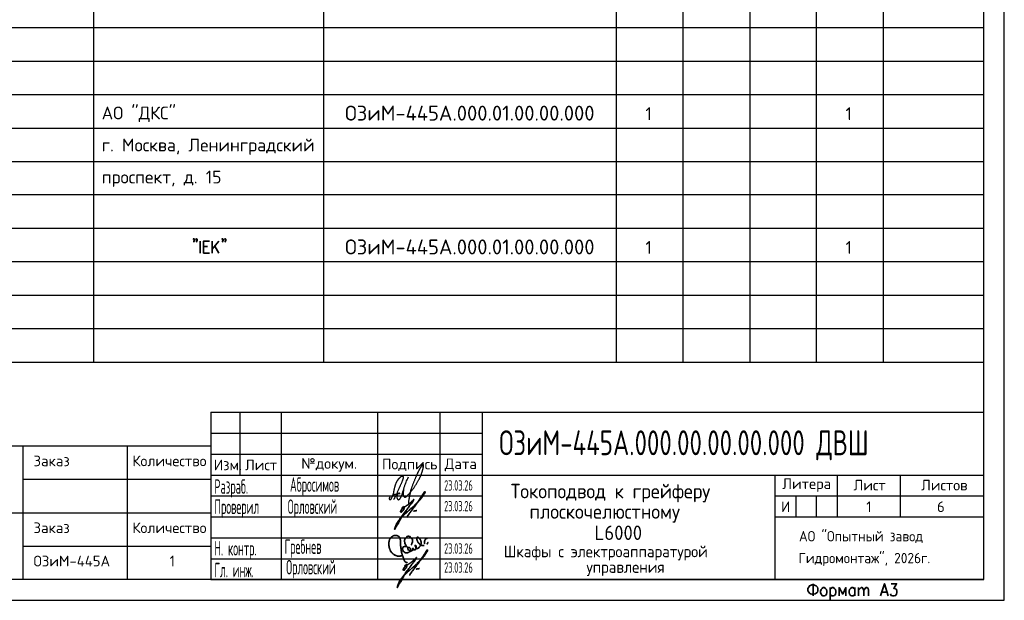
# Model space of a CAD drawing. Header units: millimetres. Extents: x -2 to 2563, y -1050 to -750.
# Tile 4 of 16: x 184 to 422, y -1050 to -910. Entities that reach past the tile are written whole.
import ezdxf

# ---------------------------------------------------------------- set-up
doc = ezdxf.new("R2010")
doc.units = ezdxf.units.MM
doc.layers.add('Cont', color=6, linetype='Continuous')
doc.layers.add('Основная', color=1, linetype='Continuous', lineweight=50)
doc.styles.add('Isocpeur', font='isocpeur.ttf')
doc.styles.add('simplex', font='simplex.shx', dxfattribs={"width": 0.9})
doc.styles.add('simplex.shx', font='simplex.shx', dxfattribs={"width": 0.9, "height": 2})

# ---------------------------------------------------------------- blocks, each defined once
blk = doc.blocks.new('абросимов')
at = {"color": 162, "lineweight": 25}
for points in [[(-760.73, -527.91), (-760.77, -528.14), (-760.79, -528.33), (-760.81, -528.47), (-760.83, -528.59), (-760.84, -528.67), (-760.84, -528.74), (-760.84, -528.79), (-760.84, -528.84), (-760.85, -528.89), (-760.84, -528.93), (-760.84, -528.98), (-760.84, -529.02), (-760.84, -529.06), (-760.84, -529.11), (-760.83, -529.15), (-760.83, -529.18), (-760.83, -529.22), (-760.82, -529.26), (-760.81, -529.29), (-760.81, -529.32), (-760.8, -529.36), (-760.79, -529.39), (-760.78, -529.42), (-760.77, -529.45), (-760.76, -529.48), (-760.75, -529.5), (-760.74, -529.53), (-760.72, -529.56), (-760.71, -529.58), (-760.69, -529.61), (-760.68, -529.63), (-760.66, -529.65), (-760.65, -529.67), (-760.63, -529.69), (-760.61, -529.7), (-760.6, -529.72), (-760.58, -529.73), (-760.56, -529.74), (-760.55, -529.75), (-760.53, -529.75), (-760.51, -529.76), (-760.49, -529.77), (-760.47, -529.77), (-760.45, -529.77), (-760.43, -529.77), (-760.41, -529.77), (-760.39, -529.77), (-760.37, -529.77), (-760.34, -529.76), (-760.31, -529.76), (-760.29, -529.75), (-760.26, -529.74), (-760.23, -529.73), (-760.2, -529.72), (-760.17, -529.71), (-760.15, -529.7), (-760.12, -529.68), (-760.09, -529.66), (-760.06, -529.64), (-760.03, -529.61), (-759.99, -529.57), (-759.93, -529.52), (-759.87, -529.45), (-759.79, -529.37), (-759.7, -529.28), (-759.6, -529.16), (-759.48, -529.04), (-759.36, -528.91), (-759.24, -528.77), (-759.11, -528.63), (-758.99, -528.49), (-758.87, -528.36), (-758.76, -528.22), (-758.66, -528.1), (-758.57, -527.97), (-758.47, -527.85), (-758.38, -527.72), (-758.29, -527.59), (-758.2, -527.46), (-758.11, -527.32), (-758.02, -527.17), (-757.92, -527.02), (-757.82, -526.86), (-757.72, -526.7), (-757.62, -526.54), (-757.52, -526.39), (-757.43, -526.23), (-757.34, -526.08), (-757.26, -525.94), (-757.19, -525.81), (-757.12, -525.68), (-757.05, -525.56), (-756.99, -525.45), (-756.93, -525.34), (-756.88, -525.23), (-756.83, -525.12), (-756.78, -525.02), (-756.73, -524.92), (-756.69, -524.82), (-756.64, -524.72), (-756.6, -524.62), (-756.56, -524.53), (-756.52, -524.43), (-756.48, -524.33), (-756.44, -524.24), (-756.41, -524.14), (-756.37, -524.05), (-756.34, -523.95), (-756.31, -523.86), (-756.28, -523.76), (-756.24, -523.67), (-756.21, -523.57), (-756.19, -523.48), (-756.16, -523.38), (-756.13, -523.29), (-756.1, -523.2), (-756.08, -523.11), (-756.05, -523.02), (-756.03, -522.93), (-756.01, -522.85), (-756, -522.76), (-755.98, -522.68), (-755.97, -522.61), (-755.95, -522.53), (-755.94, -522.47), (-755.94, -522.4), (-755.93, -522.34), (-755.93, -522.28), (-755.92, -522.23), (-755.92, -522.19), (-755.92, -522.14), (-755.92, -522.11), (-755.93, -522.07), (-755.93, -522.04), (-755.93, -522.02), (-755.94, -522), (-755.94, -521.98), (-755.95, -521.96), (-755.95, -521.95), (-755.96, -521.94), (-755.96, -521.93), (-755.97, -521.93), (-755.98, -521.92), (-755.98, -521.92), (-755.99, -521.92), (-756, -521.91), (-756, -521.91), (-756.01, -521.91), (-756.02, -521.91), (-756.02, -521.9), (-756.03, -521.9), (-756.04, -521.9), (-756.05, -521.9), (-756.05, -521.9), (-756.06, -521.9), (-756.07, -521.9), (-756.08, -521.9), (-756.09, -521.9), (-756.1, -521.91), (-756.11, -521.91), (-756.11, -521.91), (-756.12, -521.91), (-756.13, -521.92), (-756.14, -521.92), (-756.15, -521.93), (-756.16, -521.93), (-756.17, -521.94), (-756.18, -521.94), (-756.19, -521.95), (-756.2, -521.96), (-756.21, -521.97), (-756.22, -521.98), (-756.23, -522), (-756.25, -522.02), (-756.26, -522.04), (-756.28, -522.07), (-756.3, -522.1), (-756.33, -522.13), (-756.35, -522.17), (-756.38, -522.21), (-756.41, -522.26), (-756.45, -522.31), (-756.48, -522.36), (-756.52, -522.42), (-756.55, -522.48), (-756.59, -522.54), (-756.63, -522.6), (-756.67, -522.67), (-756.71, -522.73), (-756.76, -522.81), (-756.8, -522.88), (-756.84, -522.96), (-756.89, -523.04), (-756.93, -523.12), (-756.98, -523.21), (-757.03, -523.3), (-757.08, -523.4), (-757.13, -523.5), (-757.18, -523.6), (-757.23, -523.71), (-757.29, -523.82), (-757.35, -523.94), (-757.4, -524.06), (-757.46, -524.19), (-757.52, -524.31), (-757.58, -524.44), (-757.63, -524.56), (-757.68, -524.68), (-757.73, -524.8), (-757.78, -524.91), (-757.83, -525.02), (-757.87, -525.14), (-757.92, -525.25), (-757.97, -525.37), (-758.02, -525.5), (-758.07, -525.63), (-758.13, -525.76), (-758.19, -525.9), (-758.25, -526.05), (-758.31, -526.2), (-758.37, -526.36), (-758.44, -526.51), (-758.5, -526.66), (-758.56, -526.82), (-758.62, -526.97), (-758.67, -527.12), (-758.73, -527.26), (-758.77, -527.39), (-758.82, -527.52), (-758.86, -527.64), (-758.9, -527.75), (-758.93, -527.84), (-758.95, -527.93), (-758.98, -528), (-758.99, -528.06), (-759.01, -528.12), (-759.03, -528.18), (-759.04, -528.23), (-759.05, -528.29), (-759.07, -528.36), (-759.09, -528.43), (-759.1, -528.51), (-759.12, -528.6), (-759.14, -528.69), (-759.16, -528.79), (-759.18, -528.88), (-759.2, -528.98), (-759.22, -529.07), (-759.24, -529.17), (-759.26, -529.26), (-759.28, -529.35), (-759.3, -529.44), (-759.31, -529.53), (-759.33, -529.62), (-759.35, -529.72), (-759.37, -529.81), (-759.39, -529.91), (-759.41, -530.02), (-759.43, -530.12), (-759.45, -530.23), (-759.47, -530.34), (-759.49, -530.45), (-759.51, -530.55), (-759.52, -530.66), (-759.54, -530.77), (-759.55, -530.88), (-759.56, -530.99), (-759.58, -531.11), (-759.58, -531.25), (-759.59, -531.41), (-759.59, -531.58), (-759.6, -531.78)], [(-763.99, -529.71), (-764.05, -529.78), (-764.1, -529.84), (-764.14, -529.9), (-764.17, -529.94), (-764.19, -529.97), (-764.2, -530), (-764.21, -530.02), (-764.22, -530.05), (-764.22, -530.07), (-764.22, -530.08), (-764.23, -530.1), (-764.23, -530.12), (-764.23, -530.13), (-764.22, -530.15), (-764.22, -530.16), (-764.22, -530.18), (-764.22, -530.19), (-764.21, -530.21), (-764.21, -530.22), (-764.2, -530.23), (-764.19, -530.25), (-764.18, -530.26), (-764.17, -530.27), (-764.16, -530.29), (-764.15, -530.3), (-764.14, -530.31), (-764.13, -530.32), (-764.11, -530.33), (-764.1, -530.34), (-764.08, -530.35), (-764.07, -530.36), (-764.05, -530.37), (-764.03, -530.37), (-764.02, -530.38), (-764, -530.38), (-763.98, -530.38), (-763.97, -530.38), (-763.95, -530.37), (-763.93, -530.37), (-763.91, -530.36), (-763.89, -530.35), (-763.87, -530.34), (-763.85, -530.32), (-763.83, -530.3), (-763.81, -530.29), (-763.79, -530.27), (-763.77, -530.25), (-763.75, -530.23), (-763.73, -530.21), (-763.71, -530.18), (-763.69, -530.16), (-763.67, -530.13), (-763.66, -530.1), (-763.64, -530.07), (-763.62, -530.04), (-763.6, -530), (-763.57, -529.96), (-763.55, -529.91), (-763.53, -529.86), (-763.5, -529.81), (-763.48, -529.75), (-763.45, -529.69), (-763.42, -529.62), (-763.4, -529.55), (-763.37, -529.48), (-763.34, -529.41), (-763.31, -529.33), (-763.28, -529.25), (-763.25, -529.17), (-763.23, -529.1), (-763.2, -529.02), (-763.18, -528.94), (-763.16, -528.86), (-763.14, -528.79), (-763.13, -528.71), (-763.11, -528.63), (-763.1, -528.55), (-763.09, -528.47), (-763.07, -528.37), (-763.05, -528.28), (-763.03, -528.17), (-763.01, -528.06), (-762.99, -527.94), (-762.96, -527.82), (-762.93, -527.7), (-762.9, -527.58), (-762.87, -527.45), (-762.84, -527.33), (-762.81, -527.21), (-762.78, -527.09), (-762.74, -526.97), (-762.71, -526.86), (-762.67, -526.75), (-762.63, -526.65), (-762.59, -526.54), (-762.56, -526.44), (-762.52, -526.35), (-762.47, -526.26), (-762.43, -526.17), (-762.39, -526.09), (-762.35, -526.02), (-762.31, -525.94), (-762.27, -525.87), (-762.23, -525.81), (-762.19, -525.75), (-762.15, -525.69), (-762.11, -525.63), (-762.07, -525.58), (-762.04, -525.53), (-762, -525.49), (-761.97, -525.44), (-761.93, -525.4), (-761.9, -525.36), (-761.86, -525.32), (-761.83, -525.28), (-761.8, -525.25), (-761.77, -525.21), (-761.73, -525.18), (-761.7, -525.15), (-761.67, -525.12), (-761.64, -525.08), (-761.61, -525.05), (-761.58, -525.02), (-761.55, -525), (-761.52, -524.97), (-761.5, -524.94), (-761.47, -524.92), (-761.45, -524.89), (-761.42, -524.87), (-761.4, -524.85), (-761.37, -524.83), (-761.35, -524.81), (-761.33, -524.8), (-761.31, -524.78), (-761.29, -524.76), (-761.26, -524.75), (-761.24, -524.74), (-761.22, -524.73), (-761.2, -524.72), (-761.18, -524.71), (-761.16, -524.7), (-761.14, -524.69), (-761.11, -524.69), (-761.1, -524.69), (-761.08, -524.68), (-761.06, -524.68), (-761.04, -524.68), (-761.03, -524.68), (-761.01, -524.69), (-761, -524.69), (-760.98, -524.69), (-760.97, -524.7), (-760.95, -524.7), (-760.94, -524.71), (-760.93, -524.72), (-760.92, -524.73), (-760.91, -524.73), (-760.9, -524.74), (-760.89, -524.75), (-760.88, -524.77), (-760.87, -524.78), (-760.87, -524.79), (-760.86, -524.81), (-760.86, -524.82), (-760.85, -524.84), (-760.85, -524.86), (-760.85, -524.88), (-760.84, -524.9), (-760.84, -524.92), (-760.84, -524.94), (-760.84, -524.97), (-760.84, -524.99), (-760.84, -525.02), (-760.84, -525.05), (-760.84, -525.08), (-760.84, -525.12), (-760.85, -525.15), (-760.85, -525.19), (-760.86, -525.24), (-760.87, -525.28), (-760.89, -525.34), (-760.9, -525.4), (-760.92, -525.47), (-760.95, -525.55), (-760.98, -525.64), (-761.01, -525.74), (-761.05, -525.85), (-761.1, -525.96), (-761.14, -526.08), (-761.19, -526.2), (-761.24, -526.33), (-761.3, -526.46), (-761.35, -526.58), (-761.41, -526.71), (-761.47, -526.84), (-761.53, -526.98), (-761.59, -527.11), (-761.66, -527.24), (-761.72, -527.38), (-761.79, -527.52), (-761.85, -527.66), (-761.92, -527.81), (-761.99, -527.95), (-762.05, -528.1), (-762.12, -528.25), (-762.19, -528.41), (-762.26, -528.56), (-762.33, -528.72), (-762.4, -528.88), (-762.48, -529.04), (-762.56, -529.21), (-762.65, -529.41), (-762.76, -529.62), (-762.89, -529.86), (-763.03, -530.12), (-763.21, -530.43)], [(-761.61, -529.05), (-761.63, -528.99), (-761.65, -528.95), (-761.66, -528.91), (-761.67, -528.88), (-761.69, -528.86), (-761.7, -528.85), (-761.71, -528.84), (-761.72, -528.83), (-761.73, -528.82), (-761.74, -528.82), (-761.75, -528.82), (-761.76, -528.81), (-761.77, -528.81), (-761.78, -528.81), (-761.79, -528.81), (-761.81, -528.81), (-761.82, -528.82), (-761.83, -528.82), (-761.84, -528.82), (-761.86, -528.83), (-761.87, -528.83), (-761.89, -528.84), (-761.91, -528.85), (-761.92, -528.86), (-761.94, -528.87), (-761.97, -528.88), (-761.99, -528.9), (-762.01, -528.91), (-762.03, -528.93), (-762.05, -528.95), (-762.07, -528.97), (-762.09, -528.99), (-762.11, -529.02), (-762.13, -529.04), (-762.15, -529.06), (-762.17, -529.08), (-762.19, -529.11), (-762.2, -529.13), (-762.22, -529.16), (-762.23, -529.18), (-762.25, -529.21), (-762.26, -529.23), (-762.27, -529.26), (-762.28, -529.28), (-762.29, -529.31), (-762.3, -529.34), (-762.32, -529.36), (-762.33, -529.39), (-762.34, -529.42), (-762.35, -529.45), (-762.35, -529.47), (-762.36, -529.5), (-762.37, -529.53), (-762.38, -529.56), (-762.39, -529.59), (-762.39, -529.61), (-762.39, -529.64), (-762.4, -529.67), (-762.4, -529.69), (-762.4, -529.72), (-762.4, -529.74), (-762.4, -529.77), (-762.39, -529.8), (-762.39, -529.82), (-762.38, -529.85), (-762.38, -529.87), (-762.37, -529.9), (-762.36, -529.93), (-762.35, -529.95), (-762.34, -529.98), (-762.33, -530.01), (-762.32, -530.03), (-762.31, -530.06), (-762.3, -530.08), (-762.29, -530.11), (-762.28, -530.13), (-762.27, -530.16), (-762.26, -530.18), (-762.25, -530.2), (-762.24, -530.22), (-762.23, -530.23), (-762.22, -530.25), (-762.21, -530.26), (-762.2, -530.28), (-762.19, -530.29), (-762.17, -530.3), (-762.16, -530.31), (-762.15, -530.33), (-762.14, -530.34), (-762.12, -530.35), (-762.11, -530.36), (-762.1, -530.37), (-762.08, -530.38), (-762.07, -530.38), (-762.06, -530.39), (-762.04, -530.4), (-762.03, -530.4), (-762.01, -530.4), (-761.99, -530.4), (-761.97, -530.4), (-761.96, -530.39), (-761.93, -530.39), (-761.91, -530.38), (-761.89, -530.37), (-761.86, -530.36), (-761.83, -530.35), (-761.8, -530.33), (-761.77, -530.32), (-761.75, -530.3), (-761.72, -530.28), (-761.69, -530.27), (-761.67, -530.25), (-761.65, -530.23), (-761.63, -530.22), (-761.61, -530.2), (-761.6, -530.17), (-761.58, -530.15), (-761.56, -530.11), (-761.54, -530.07), (-761.51, -530.02), (-761.48, -529.96), (-761.44, -529.88), (-761.4, -529.8), (-761.36, -529.71), (-761.31, -529.61), (-761.27, -529.51), (-761.22, -529.39), (-761.17, -529.27), (-761.12, -529.15), (-761.08, -529.01), (-761.03, -528.88), (-760.99, -528.74), (-760.94, -528.59), (-760.89, -528.44), (-760.85, -528.29), (-760.8, -528.14), (-760.76, -527.99), (-760.71, -527.83), (-760.66, -527.67), (-760.61, -527.51), (-760.56, -527.35), (-760.51, -527.19), (-760.46, -527.03), (-760.4, -526.87), (-760.34, -526.7), (-760.27, -526.53), (-760.19, -526.34), (-760.1, -526.13), (-760, -525.88), (-759.87, -525.59), (-759.72, -525.25), (-759.54, -524.84)], [(-763.28, -529.26), (-763.22, -529.23), (-763.17, -529.21), (-763.13, -529.19), (-763.09, -529.17), (-763.06, -529.15), (-763.03, -529.14), (-763, -529.13), (-762.98, -529.12), (-762.96, -529.11), (-762.94, -529.1), (-762.92, -529.09), (-762.9, -529.08), (-762.88, -529.08), (-762.87, -529.07), (-762.85, -529.06), (-762.83, -529.06), (-762.82, -529.05), (-762.8, -529.05), (-762.79, -529.05), (-762.77, -529.04), (-762.76, -529.04), (-762.74, -529.04), (-762.72, -529.04), (-762.71, -529.04), (-762.69, -529.04), (-762.67, -529.04), (-762.65, -529.04), (-762.63, -529.04), (-762.61, -529.05), (-762.58, -529.06), (-762.54, -529.08), (-762.5, -529.09)]]:
    blk.add_lwpolyline(points, dxfattribs=at)
blk = doc.blocks.new('гребнев')
at = {"color": 7, "lineweight": 35, "flags": 128}
for points in [[(980.67, 131.23), (980.59, 131.14), (980.5, 131.14), (980.42, 131.14), (980.33, 131.14), (980.33, 131.23), (980.25, 131.23), (980.16, 131.31), (980.08, 131.4), (980.08, 131.48), (979.99, 131.48), (979.99, 131.57), (979.91, 131.65), (979.91, 131.74), (979.91, 131.82), (979.82, 131.82), (979.82, 131.9), (979.82, 131.99), (979.74, 132.07), (979.74, 132.16), (979.74, 132.24), (979.66, 132.33), (979.66, 132.41), (979.66, 132.5), (979.57, 132.58), (979.57, 132.67), (979.49, 132.75), (979.49, 132.84), (979.49, 132.92), (979.4, 133.01), (979.4, 133.09), (979.4, 133.17), (979.32, 133.26), (979.32, 133.34), (979.32, 133.43), (979.23, 133.51), (979.23, 133.6), (979.23, 133.68), (979.23, 133.77), (979.23, 133.85), (979.15, 133.94), (979.15, 134.02), (979.15, 134.11), (979.15, 134.19), (979.15, 134.28), (979.15, 134.36), (979.15, 134.44), (979.15, 134.53), (979.06, 134.61), (979.06, 134.7), (979.06, 134.78), (979.06, 134.87), (979.06, 134.95), (979.06, 135.04), (979.06, 135.12), (978.98, 135.12), (978.98, 135.21), (978.98, 135.29), (978.98, 135.38), (978.98, 135.46), (978.98, 135.55), (978.98, 135.63), (978.98, 135.71), (978.98, 135.8), (978.98, 135.88), (978.98, 135.97), (978.98, 136.05), (978.98, 136.14), (978.98, 136.22), (978.98, 136.31), (978.98, 136.39), (978.98, 136.48), (978.98, 136.56), (978.98, 136.65), (978.89, 136.65), (978.89, 136.73), (978.89, 136.82), (978.89, 136.9), (978.89, 136.98), (978.81, 136.98), (978.81, 137.07), (978.81, 137.15), (978.72, 137.24), (978.72, 137.32), (978.64, 137.32), (978.64, 137.41), (978.55, 137.41), (978.55, 137.49), (978.47, 137.49), (978.39, 137.58), (978.3, 137.58), (978.22, 137.58), (978.22, 137.66), (978.13, 137.66), (978.05, 137.66), (977.96, 137.66), (977.88, 137.66), (977.79, 137.66), (977.71, 137.66), (977.62, 137.66), (977.54, 137.66), (977.45, 137.66), (977.37, 137.66), (977.28, 137.58), (977.2, 137.58), (977.12, 137.49), (977.03, 137.49), (977.03, 137.41), (976.95, 137.41), (976.86, 137.32), (976.78, 137.32), (976.78, 137.24), (976.69, 137.15), (976.61, 137.07), (976.52, 136.98), (976.52, 136.9), (976.44, 136.9), (976.44, 136.82), (976.35, 136.73), (976.35, 136.65), (976.35, 136.56), (976.27, 136.48), (976.27, 136.39), (976.27, 136.31), (976.27, 136.22), (976.18, 136.14), (976.18, 136.05), (976.18, 135.97), (976.18, 135.88), (976.18, 135.8), (976.18, 135.71), (976.18, 135.63), (976.18, 135.55), (976.18, 135.46), (976.18, 135.38), (976.18, 135.29), (976.18, 135.21), (976.18, 135.12), (976.27, 135.12), (976.27, 135.04), (976.27, 134.95), (976.27, 134.87), (976.27, 134.78), (976.27, 134.7), (976.35, 134.7), (976.35, 134.61), (976.35, 134.53), (976.35, 134.44), (976.44, 134.44), (976.44, 134.36)], [(981.6, 135.38), (981.69, 135.46), (981.69, 135.63), (981.77, 135.71), (981.77, 135.8), (981.77, 135.88), (981.86, 135.97), (981.86, 136.05), (981.86, 136.14), (981.86, 136.22), (981.86, 136.31), (981.86, 136.39), (981.86, 136.48), (981.86, 136.56), (981.86, 136.65), (981.86, 136.73), (981.86, 136.82), (981.77, 136.82), (981.77, 136.9), (981.77, 136.98), (981.69, 136.98), (981.69, 137.07), (981.6, 137.15), (981.52, 137.24), (981.43, 137.32), (981.35, 137.32), (981.35, 137.41), (981.26, 137.41), (981.18, 137.41), (981.09, 137.41), (981.01, 137.49), (980.93, 137.49), (980.84, 137.49), (980.76, 137.49), (980.67, 137.41), (980.59, 137.41), (980.5, 137.41), (980.5, 137.32), (980.42, 137.32), (980.33, 137.24), (980.25, 137.15), (980.25, 137.07), (980.16, 137.07), (980.16, 136.98), (980.08, 136.9), (980.08, 136.82), (980.08, 136.73), (980.08, 136.65), (979.99, 136.65), (979.99, 136.56), (979.99, 136.48), (979.99, 136.39), (979.99, 136.31), (979.99, 136.22), (979.99, 136.14), (980.08, 136.05), (980.08, 135.97), (980.08, 135.88), (980.08, 135.8), (980.08, 135.71), (980.16, 135.71), (980.16, 135.63), (980.16, 135.55), (980.25, 135.46), (980.25, 135.38), (980.33, 135.29), (980.33, 135.21), (980.42, 135.12), (980.5, 135.04), (980.5, 134.95), (980.67, 134.87)], [(983.89, 135.63), (983.97, 135.63), (983.97, 135.71), (983.97, 135.8), (983.97, 135.88), (983.97, 135.97), (983.97, 136.05), (983.97, 136.14), (983.97, 136.22), (983.89, 136.31), (983.89, 136.39), (983.89, 136.48), (983.8, 136.56), (983.8, 136.65), (983.72, 136.65), (983.72, 136.73), (983.72, 136.82), (983.63, 136.82), (983.63, 136.9), (983.55, 136.9), (983.55, 136.98), (983.47, 136.98), (983.47, 137.07), (983.38, 137.15), (983.3, 137.24), (983.21, 137.24), (983.21, 137.32), (983.13, 137.32), (983.04, 137.32), (982.96, 137.24), (982.96, 137.15), (982.87, 137.07), (982.87, 136.98), (982.96, 136.9), (982.96, 136.82), (982.96, 136.73), (982.96, 136.65), (983.04, 136.56), (983.04, 136.48), (983.04, 136.39), (983.13, 136.39), (983.13, 136.31), (983.13, 136.22), (983.21, 136.14), (983.21, 136.05), (983.3, 136.05), (983.3, 135.97), (983.3, 135.88), (983.38, 135.88), (983.38, 135.8), (983.47, 135.8), (983.47, 135.71), (983.55, 135.71), (983.55, 135.63), (983.63, 135.63), (983.63, 135.55), (983.72, 135.55), (983.72, 135.46), (983.8, 135.46), (983.89, 135.46), (983.89, 135.38), (983.97, 135.38), (984.06, 135.29), (984.14, 135.29), (984.23, 135.29), (984.31, 135.29), (984.4, 135.29), (984.48, 135.29), (984.57, 135.29), (984.74, 135.29)], [(985.5, 136.9), (985.41, 136.98), (985.33, 136.98), (985.24, 136.98), (985.16, 136.9), (985.07, 136.9), (985.07, 136.82), (984.99, 136.73), (984.99, 136.65), (984.9, 136.56), (984.9, 136.48), (984.9, 136.39), (984.82, 136.39), (984.82, 136.31), (984.82, 136.22), (984.82, 136.14), (984.82, 136.05), (984.82, 135.97), (984.82, 135.8), (984.9, 135.71)], [(985.41, 135.63), (985.41, 135.71), (985.5, 135.71), (985.5, 135.8), (985.58, 135.88), (985.58, 135.97), (985.67, 135.97)], [(976.44, 134.36), (976.44, 134.28), (976.52, 134.19), (976.52, 134.11), (976.52, 134.02), (976.61, 134.02), (976.61, 133.94), (976.61, 133.85), (976.69, 133.85), (976.69, 133.77), (976.78, 133.68), (976.78, 133.6), (976.86, 133.6), (976.86, 133.51), (976.95, 133.51), (976.95, 133.43), (977.03, 133.43), (977.12, 133.34), (977.12, 133.26), (977.2, 133.26), (977.28, 133.17), (977.37, 133.09), (977.45, 133.09), (977.54, 133.01), (977.62, 133.01), (977.62, 132.92), (977.71, 132.92), (977.79, 132.92), (977.79, 132.84), (977.88, 132.84), (977.96, 132.84), (978.05, 132.75), (978.13, 132.75), (978.22, 132.75), (978.22, 132.67), (978.3, 132.67), (978.39, 132.67), (978.47, 132.67), (978.55, 132.67), (978.64, 132.67), (978.72, 132.67), (978.81, 132.67), (978.89, 132.67), (978.98, 132.67), (978.98, 132.75), (979.06, 132.75), (979.15, 132.75), (979.23, 132.75), (979.32, 132.75), (979.4, 132.75), (979.49, 132.75)], [(980.25, 134.95), (980.16, 135.04), (979.99, 135.04), (979.91, 135.04), (979.82, 134.95), (979.74, 134.95), (979.66, 134.95), (979.66, 134.87), (979.57, 134.78), (979.57, 134.7), (979.49, 134.7), (979.49, 134.61), (979.49, 134.53), (979.49, 134.44), (979.49, 134.36), (979.49, 134.28), (979.57, 134.19), (979.57, 134.11), (979.57, 134.02), (979.66, 134.02), (979.66, 133.94), (979.74, 133.85), (979.82, 133.77), (979.91, 133.68), (979.99, 133.68), (979.99, 133.6), (980.08, 133.6), (980.16, 133.51), (980.25, 133.51), (980.33, 133.51), (980.42, 133.51), (980.5, 133.51), (980.59, 133.51), (980.67, 133.51), (980.76, 133.51), (980.84, 133.6), (980.93, 133.6), (981.01, 133.68), (981.09, 133.68), (981.09, 133.77), (981.18, 133.77), (981.18, 133.85), (981.26, 133.85), (981.26, 133.94), (981.35, 133.94), (981.35, 134.02), (981.35, 134.11), (981.43, 134.19), (981.43, 134.28), (981.43, 134.36), (981.43, 134.44), (981.35, 134.53), (981.35, 134.61), (981.26, 134.7), (981.18, 134.78), (981.09, 134.78), (981.01, 134.78), (980.93, 134.78), (980.84, 134.78), (980.84, 134.7), (980.84, 134.61), (980.76, 134.61), (980.76, 134.53), (980.76, 134.44), (980.84, 134.36), (980.84, 134.28), (980.84, 134.19), (980.93, 134.19), (981.01, 134.11), (981.09, 134.02), (981.18, 134.02), (981.18, 133.94), (981.26, 133.94), (981.35, 133.94), (981.43, 133.85), (981.52, 133.85), (981.52, 133.94), (981.6, 133.94), (981.69, 133.94), (981.69, 134.02), (981.77, 134.02), (981.86, 134.02), (981.86, 134.11), (981.94, 134.11), (982.03, 134.19), (982.11, 134.28), (982.11, 134.36), (982.11, 134.44), (982.11, 134.53), (982.03, 134.53), (981.94, 134.53), (981.86, 134.53), (981.86, 134.44), (981.94, 134.44), (981.94, 134.36), (981.94, 134.28), (982.03, 134.28), (982.11, 134.28), (982.11, 134.19), (982.2, 134.19), (982.28, 134.19), (982.36, 134.19), (982.45, 134.19), (982.53, 134.19), (982.53, 134.28), (982.62, 134.28), (982.62, 134.36), (982.7, 134.44), (982.7, 134.53), (982.79, 134.53), (982.79, 134.61), (982.79, 134.7), (982.79, 134.78), (982.79, 134.87), (982.79, 134.95), (982.79, 135.04), (982.79, 135.12), (982.7, 135.12), (982.7, 135.21), (982.62, 135.21), (982.62, 135.29), (982.53, 135.29), (982.53, 135.21), (982.53, 135.12), (982.62, 135.12), (982.62, 135.04), (982.62, 134.95), (982.7, 134.87), (982.7, 134.78), (982.79, 134.7), (982.79, 134.61), (982.87, 134.61), (982.96, 134.53), (983.04, 134.53), (983.13, 134.53), (983.21, 134.61), (983.3, 134.61), (983.3, 134.7), (983.38, 134.7), (983.47, 134.78), (983.47, 134.87), (983.55, 134.95), (983.63, 135.04), (983.72, 135.12), (983.72, 135.21), (983.8, 135.38), (983.8, 135.46), (983.89, 135.55), (983.89, 135.63)]]:
    blk.add_lwpolyline(points, dxfattribs=at)
blk = doc.blocks.new('Орловский')
at = {"color": 7, "lineweight": 35, "flags": 128}
for points in [[(979.15, 126.57), (979.15, 126.66), (979.23, 126.74), (979.23, 126.82), (979.23, 126.91), (979.32, 126.91), (979.32, 126.99), (979.32, 127.08), (979.4, 127.08), (979.4, 127.16), (979.49, 127.25), (979.49, 127.33), (979.57, 127.33), (979.57, 127.42), (979.66, 127.5), (979.66, 127.59), (979.74, 127.59), (979.74, 127.67), (979.82, 127.76), (979.91, 127.84), (979.99, 127.93), (979.99, 128.01), (980.08, 128.01), (980.08, 128.09), (980.16, 128.09), (980.16, 128.18), (980.25, 128.26), (980.33, 128.35), (980.42, 128.43), (980.5, 128.43), (980.5, 128.52), (980.59, 128.6), (980.67, 128.69), (980.76, 128.69), (980.76, 128.77), (980.84, 128.77), (980.84, 128.86), (980.93, 128.86), (980.93, 128.94), (981.01, 128.94), (981.09, 129.03), (981.09, 129.11), (981.18, 129.11), (981.26, 129.2), (981.35, 129.28), (981.43, 129.36), (981.52, 129.36), (981.52, 129.45), (981.6, 129.45), (981.6, 129.53), (981.69, 129.53), (981.69, 129.62), (981.77, 129.62), (981.77, 129.7), (981.86, 129.7), (981.94, 129.79), (982.03, 129.87), (982.11, 129.96), (982.2, 130.04), (982.28, 130.13), (982.36, 130.13), (982.36, 130.21), (982.45, 130.21), (982.45, 130.3), (982.53, 130.3), (982.62, 130.38), (982.7, 130.47), (982.79, 130.55), (982.87, 130.63), (982.96, 130.63), (982.96, 130.72), (983.04, 130.72), (983.04, 130.8), (983.13, 130.8), (983.13, 130.89), (983.21, 130.89), (983.21, 130.97), (983.3, 130.97), (983.38, 131.06), (983.47, 131.14), (983.55, 131.23), (983.63, 131.31), (983.63, 131.4), (983.72, 131.4), (983.72, 131.48), (983.8, 131.48), (983.8, 131.57), (983.89, 131.57), (983.89, 131.65), (983.97, 131.65), (983.97, 131.74), (984.06, 131.74), (984.06, 131.82), (984.14, 131.82), (984.14, 131.9), (984.23, 131.9), (984.23, 131.99), (984.31, 131.99), (984.31, 132.07), (984.4, 132.07), (984.4, 132.16), (984.48, 132.16), (984.48, 132.24), (984.57, 132.24), (984.57, 132.33), (984.65, 132.33), (984.65, 132.41), (984.74, 132.41), (984.74, 132.5), (984.82, 132.5), (984.82, 132.58), (984.9, 132.58), (984.9, 132.67), (984.99, 132.67), (984.99, 132.75), (985.07, 132.84), (985.16, 132.92), (985.16, 133.01), (985.24, 133.01), (985.24, 133.09), (985.33, 133.09), (985.33, 133.17), (985.41, 133.26), (985.41, 133.34), (985.5, 133.34), (985.5, 133.43), (985.5, 133.51), (985.58, 133.51), (985.58, 133.6), (985.67, 133.6), (985.67, 133.68), (985.75, 133.77), (985.75, 133.85), (985.84, 133.94), (985.84, 134.02), (985.92, 134.02), (985.92, 134.11), (986.01, 134.19), (986.01, 134.28), (986.09, 134.36), (986.09, 134.44), (986.09, 134.53), (986.01, 134.53), (985.92, 134.44), (985.92, 134.36), (985.84, 134.36), (985.84, 134.28), (985.75, 134.19), (985.75, 134.11), (985.67, 134.11), (985.67, 134.02), (985.58, 133.94), (985.58, 133.85), (985.5, 133.85), (985.5, 133.77), (985.41, 133.68), (985.41, 133.6), (985.33, 133.6), (985.33, 133.51), (985.24, 133.43), (985.16, 133.34), (985.16, 133.26)], [(980.5, 130.55), (980.67, 130.63), (980.76, 130.63), (980.84, 130.72), (980.93, 130.72), (981.01, 130.8), (981.09, 130.8), (981.09, 130.89), (981.18, 130.89), (981.26, 130.97), (981.35, 130.97), (981.43, 131.06), (981.52, 131.14), (981.6, 131.14), (981.69, 131.23), (981.77, 131.31), (981.86, 131.31), (981.94, 131.4), (982.03, 131.48), (982.11, 131.57), (982.2, 131.57), (982.28, 131.65), (982.36, 131.74), (982.45, 131.82), (982.53, 131.9), (982.62, 131.9), (982.62, 131.99), (982.7, 131.99), (982.79, 132.07), (982.87, 132.16), (982.87, 132.24), (982.96, 132.24), (983.04, 132.33), (983.13, 132.41), (983.21, 132.5), (983.3, 132.58), (983.3, 132.67), (983.38, 132.67), (983.38, 132.58), (983.3, 132.5), (983.3, 132.41), (983.21, 132.33), (983.21, 132.24), (983.13, 132.24), (983.13, 132.16), (983.04, 132.07), (982.96, 131.99), (982.96, 131.9), (982.87, 131.9), (982.87, 131.82), (982.87, 131.74), (982.79, 131.74), (982.79, 131.65), (982.7, 131.65), (982.7, 131.57), (982.62, 131.48), (982.53, 131.4), (982.53, 131.31), (982.45, 131.31), (982.45, 131.23), (982.36, 131.14), (982.28, 131.06), (982.28, 130.97), (982.2, 130.97), (982.2, 130.89), (982.11, 130.8), (982.11, 130.72), (982.03, 130.72), (982.03, 130.63), (981.94, 130.55), (981.86, 130.47), (981.86, 130.38), (981.77, 130.38), (981.77, 130.3), (981.69, 130.21), (981.6, 130.13), (981.52, 130.04), (981.52, 129.96), (981.43, 129.96), (981.43, 129.87), (981.35, 129.79), (981.35, 129.7), (981.26, 129.7), (981.26, 129.62), (981.18, 129.62), (981.18, 129.53), (981.09, 129.45), (981.09, 129.36), (981.01, 129.36), (981.01, 129.28), (980.93, 129.28), (980.93, 129.2), (980.84, 129.11), (980.84, 129.03), (980.76, 129.03), (980.76, 128.94), (980.67, 128.86), (980.67, 128.77), (980.59, 128.77), (980.59, 128.69), (980.5, 128.69), (980.5, 128.6), (980.5, 128.52), (980.42, 128.52), (980.42, 128.43), (980.33, 128.35), (980.33, 128.26), (980.33, 128.18), (980.25, 128.18), (980.25, 128.09), (980.25, 128.01), (980.16, 128.01), (980.16, 127.93), (980.16, 127.84), (980.08, 127.84), (980.08, 127.76), (980.08, 127.67), (979.99, 127.67), (979.99, 127.59), (979.91, 127.5), (979.91, 127.42), (979.82, 127.33), (979.82, 127.25), (979.74, 127.25), (979.74, 127.16), (979.74, 127.08), (979.66, 127.08), (979.66, 126.99), (979.66, 126.91), (979.57, 126.91), (979.57, 126.82), (979.49, 126.74), (979.49, 126.66), (979.4, 126.66), (979.4, 126.57), (979.32, 126.49), (979.32, 126.4), (979.23, 126.32), (979.15, 126.23), (979.15, 126.15), (979.06, 126.06), (979.06, 125.98), (978.98, 125.89), (978.98, 125.81), (978.89, 125.72), (978.89, 125.64), (978.81, 125.55), (978.81, 125.47), (978.72, 125.47), (978.72, 125.55), (978.81, 125.55), (978.81, 125.64), (978.81, 125.72), (978.81, 125.81), (978.89, 125.89), (978.89, 125.98), (978.89, 126.06), (978.98, 126.15), (978.98, 126.23), (979.06, 126.32), (979.06, 126.4), (979.06, 126.49), (979.15, 126.57)], [(981.09, 131.06), (981.01, 130.97), (980.93, 130.89), (980.84, 130.8), (980.76, 130.72), (980.67, 130.63), (980.67, 130.55), (980.59, 130.55), (980.59, 130.47), (980.5, 130.38), (980.5, 130.3), (980.42, 130.3), (980.42, 130.21), (980.33, 130.13), (980.33, 130.04), (980.25, 130.04), (980.25, 129.96), (980.25, 129.87), (980.16, 129.79), (980.16, 129.7), (980.25, 129.7), (980.25, 129.62), (980.33, 129.62), (980.42, 129.62), (980.42, 129.7), (980.5, 129.7), (980.5, 129.79), (980.59, 129.79), (980.59, 129.87), (980.67, 129.87), (980.76, 129.96), (980.76, 130.04), (980.84, 130.04), (980.84, 130.13), (980.93, 130.21), (980.93, 130.3), (981.01, 130.3), (981.01, 130.38), (981.01, 130.47), (981.01, 130.55), (981.09, 130.55), (981.09, 130.63), (981.09, 130.72), (981.01, 130.72), (981.01, 130.8), (980.93, 130.8), (980.84, 130.8), (980.76, 130.8), (980.67, 130.8), (980.67, 130.72), (980.59, 130.72)], [(985.16, 133.26), (985.07, 133.17), (985.07, 133.09), (984.99, 133.09), (984.99, 133.01), (984.99, 132.92), (984.9, 132.92), (984.9, 132.84), (984.82, 132.84), (984.82, 132.75), (984.74, 132.75), (984.74, 132.67), (984.65, 132.58), (984.65, 132.5), (984.57, 132.5), (984.57, 132.41), (984.48, 132.33), (984.48, 132.24), (984.4, 132.24), (984.4, 132.16), (984.31, 132.07), (984.31, 131.99), (984.23, 131.9), (984.23, 131.82), (984.14, 131.82), (984.14, 131.74), (984.06, 131.65), (984.06, 131.57), (983.97, 131.57), (983.97, 131.48), (983.89, 131.4), (983.89, 131.31), (983.8, 131.31), (983.8, 131.23), (983.72, 131.23), (983.72, 131.14), (983.63, 131.14), (983.63, 131.06), (983.55, 130.97), (983.55, 130.89), (983.47, 130.89), (983.47, 130.8), (983.38, 130.72), (983.3, 130.63), (983.3, 130.55), (983.21, 130.55), (983.21, 130.47), (983.13, 130.38), (983.04, 130.3), (983.04, 130.21), (982.96, 130.21), (982.96, 130.13), (982.87, 130.13), (982.87, 130.04), (982.79, 129.96), (982.79, 129.87), (982.7, 129.87), (982.7, 129.79), (982.62, 129.7), (982.62, 129.62), (982.53, 129.62), (982.53, 129.53), (982.45, 129.53), (982.45, 129.45), (982.36, 129.36), (982.28, 129.28), (982.28, 129.2), (982.2, 129.2), (982.2, 129.11), (982.11, 129.03), (982.11, 128.94), (982.03, 128.94), (982.03, 128.86), (981.94, 128.86), (981.94, 128.77), (981.86, 128.69), (981.86, 128.6), (981.77, 128.52), (981.77, 128.43), (981.69, 128.35)], [(983.3, 129.79), (983.38, 129.87), (983.47, 129.87), (983.55, 129.96), (983.63, 129.96), (983.72, 129.96), (983.8, 129.96), (983.89, 129.96), (983.97, 129.96), (984.06, 130.04), (984.14, 130.04)]]:
    blk.add_lwpolyline(points, dxfattribs=at)

msp = doc.modelspace()

# ---------------------------------------------------------------- linework, layer by layer
at = {"color": 7, "linetype": 'Continuous', "lineweight": 25}
for p, q in [((421.96, -1050.02), (421.96, -750.23)), ((416.98, -911.7), (18.1, -911.7)), ((416.98, -919.83), (18.1, -919.83)), ((416.98, -927.86), (18.1, -927.86)), ((416.98, -935.99), (18.1, -935.99)), ((416.98, -944.03), (18.1, -944.03)), ((416.98, -952.07), (18.1, -952.07)), ((416.98, -960.19), (18.1, -960.19)), ((416.98, -968.23), (18.1, -968.23)), ((416.98, -976.36), (18.1, -976.36)), ((416.98, -984.4), (18.1, -984.4)), ((230.17, -1009.65), (295.79, -1009.65)), ((230.17, -1024.76), (295.79, -1024.76)), ((371.54, -1024.76), (371.54, -1029.83)), ((376.52, -1024.76), (376.52, -1029.83)), ((230.17, -1029.83), (295.79, -1029.83)), ((230.17, -1034.9), (295.79, -1034.9)), ((230.17, -1039.97), (295.79, -1039.97)), ((-2.08, -1050.02), (421.96, -1050.02))]:
    msp.add_line(p, q, dxfattribs=at)
at = {"color": 7, "linetype": 'Continuous', "lineweight": 35}
for p, q in [((375.73, -1046), (375.73, -1048.97)), ((379.84, -1046.96), (379.84, -1050.02)), ((385.87, -1046.96), (385.87, -1048.97)), ((386.74, -1046.96), (386.74, -1048.97)), ((392.42, -1048.01), (393.56, -1048.01))]:
    msp.add_line(p, q, dxfattribs=at)
at = {"color": 7, "lineweight": 35, "flags": 128}
for points in [[(226.23, -962.77), (226.06, -962.93), (225.97, -962.77), (226.06, -962.6), (226.23, -962.77), (226.23, -963.02), (226.06, -963.36), (225.97, -963.44)], [(226.9, -962.77), (226.73, -962.93), (226.65, -962.77), (226.73, -962.6), (226.9, -962.77), (226.9, -963.02), (226.73, -963.36), (226.65, -963.44)], [(227.58, -963.19), (227.58, -966.15)], [(228.43, -966.15), (228.43, -963.19), (229.87, -963.19)], [(230.54, -963.19), (230.54, -966.15)], [(232.15, -963.19), (230.54, -965.14)], [(233.17, -962.77), (233, -962.93), (232.92, -962.77), (233, -962.6), (233.17, -962.77), (233.17, -963.02), (233, -963.36), (232.92, -963.44)], [(233.85, -962.77), (233.68, -962.93), (233.59, -962.77), (233.68, -962.6), (233.85, -962.77), (233.85, -963.02), (233.68, -963.36), (233.59, -963.44)], [(228.43, -964.54), (229.36, -964.54)], [(228.43, -966.15), (229.87, -966.15)], [(231.14, -964.46), (232.15, -966.15)]]:
    msp.add_lwpolyline(points, dxfattribs=at)
at = {"color": 7, "linetype": 'Continuous', "lineweight": 35}
for points in [[(375.47, -1046.26), (375.91, -1046.26), (376.26, -1046.43), (376.52, -1046.52), (376.78, -1046.87), (376.87, -1047.13), (376.87, -1047.74), (376.78, -1048.01), (376.52, -1048.27), (376.26, -1048.44), (375.91, -1048.53), (375.47, -1048.53), (375.12, -1048.44), (374.86, -1048.27), (374.69, -1048.01), (374.51, -1047.74), (374.51, -1047.13), (374.69, -1046.87), (374.86, -1046.52), (375.12, -1046.43)], [(378.09, -1046.96), (378.44, -1046.96), (378.71, -1047.13), (378.97, -1047.39), (379.06, -1047.83), (379.06, -1048.09), (378.97, -1048.53), (378.71, -1048.88), (378.44, -1048.97), (378.09, -1048.97), (377.92, -1048.88), (377.66, -1048.53), (377.57, -1048.09), (377.57, -1047.83), (377.66, -1047.39), (377.92, -1047.13)]]:
    msp.add_lwpolyline(points, close=True, dxfattribs=at)
for points in [[(379.84, -1047.39), (380.1, -1047.13), (380.28, -1046.96), (380.63, -1046.96), (380.89, -1047.13), (381.15, -1047.39), (381.24, -1047.83), (381.24, -1048.09), (381.15, -1048.53), (380.89, -1048.88), (380.63, -1048.97), (380.28, -1048.97), (380.1, -1048.88), (379.84, -1048.53)], [(383.69, -1048.97), (383.69, -1046.96), (382.9, -1048.53), (382.03, -1046.96), (382.03, -1048.97)], [(385.87, -1048.53), (385.61, -1048.88), (385.43, -1048.97), (385.08, -1048.97), (384.82, -1048.88), (384.73, -1048.7), (384.56, -1048.53), (384.47, -1048.09), (384.47, -1047.83), (384.56, -1047.39), (384.82, -1047.13), (385.08, -1046.96), (385.43, -1046.96), (385.61, -1047.13), (385.87, -1047.39)], [(386.74, -1047.57), (387.09, -1047.13), (387.36, -1046.96), (387.62, -1046.96), (387.79, -1047.13), (387.97, -1047.57), (387.97, -1048.97)], [(387.97, -1047.57), (388.32, -1047.13), (388.49, -1046.96), (388.75, -1046.96), (389.02, -1047.13), (389.1, -1047.57), (389.1, -1048.97)], [(392.07, -1048.97), (393.04, -1046), (393.91, -1048.97)], [(394.61, -1046), (395.92, -1046), (395.22, -1047.13), (395.57, -1047.13), (395.74, -1047.31), (395.92, -1047.39), (396.01, -1047.83), (396.01, -1048.09), (395.92, -1048.53), (395.66, -1048.88), (395.31, -1048.97), (394.96, -1048.97), (394.61, -1048.88), (394.52, -1048.7), (394.43, -1048.44)]]:
    msp.add_lwpolyline(points, dxfattribs=at)
at = {"layer": 'Cont', "color": 7}
for p, q in [((201.86, -755.21), (201.86, -992.52)), ((257.43, -755.21), (257.43, -992.52)), ((328.11, -755.21), (328.11, -992.52)), ((392.69, -755.21), (392.69, -992.52)), ((416.98, -1044.95), (416.98, -755.21)), ((344.28, -764.3), (344.28, -992.52)), ((360.44, -764.3), (360.44, -992.52)), ((376.52, -764.3), (376.52, -992.52)), ((416.98, -992.52), (18.1, -992.52)), ((230.17, -1004.58), (416.98, -1004.58)), ((230.17, -1004.58), (230.17, -1044.95)), ((237.24, -1019.78), (237.24, -1004.58)), ((247.29, -1044.95), (247.29, -1004.58)), ((270.53, -1044.95), (270.53, -1004.58)), ((285.65, -1044.95), (285.65, -1004.58)), ((295.79, -1004.58), (295.79, -1044.95)), ((43.36, -1012.71), (230.17, -1012.71)), ((184.73, -1012.71), (184.73, -1044.95)), ((209.98, -1012.71), (209.98, -1044.95)), ((230.17, -1014.72), (295.79, -1014.72)), ((184.73, -1020.74), (230.17, -1020.74)), ((230.17, -1019.78), (295.79, -1019.78)), ((295.79, -1019.78), (416.98, -1019.78)), ((366.47, -1019.78), (366.47, -1044.95)), ((381.59, -1019.78), (381.59, -1029.83)), ((396.79, -1019.78), (396.79, -1029.83)), ((366.47, -1024.76), (416.98, -1024.76)), ((43.36, -1028.87), (230.17, -1028.87)), ((366.47, -1029.83), (416.98, -1029.83)), ((184.73, -1036.91), (230.17, -1036.91)), ((416.98, -1044.95), (18.1, -1044.95)), ((230.17, -1044.95), (416.98, -1044.95))]:
    msp.add_line(p, q, dxfattribs=at)

# ---------------------------------------------------------------- block references
at = {"color": 1, "linetype": 'ByBlock', "lineweight": 20}
msp.add_blockref('абросимов', (1037.51, -495.3), dxfattribs=at)
at = {"layer": 'Основная'}
for name, p in [('Орловский', (-704.14, -1158.33)), ('гребнев', (-702.97, -1172.04)), ('Орловский', (-703.5, -1172.36))]:
    msp.add_blockref(name, p, dxfattribs=at)

# ---------------------------------------------------------------- texts
at = {"color": 0, "lineweight": 35, "style": 'simplex', "width": 0.7}
msp.add_text('ОЗиМ-445А.000.00.00.00.000 ДВШ', height=6, dxfattribs=at).set_placement((299.89, -1014.95))
at = {"color": 7, "lineweight": 20, "style": 'simplex.shx', "width": 0.5}
for s, height, p in [('Разраб.', 3.5, (231.03, -1024.27)), ('Абросимов', 3.5, (249.31, -1023.8)), ('23.03.26', 2.5, (286.58, -1023.5)), ('Орловский', 3.5, (248.77, -1029.13)), ('Проверил', 3.5, (231.03, -1029.15)), ('23.03.26', 2.5, (286.58, -1028.5)), ('Гребнев', 3.5, (248.01, -1038.8)), ('Н. контр.', 3.5, (231.03, -1039.2)), ('23.03.26', 2.5, (286.58, -1038.75)), ('Орловский', 3.5, (248.4, -1043.76)), ('Гл. инж.', 3.5, (231.04, -1044.45)), ('23.03.26', 2.5, (286.58, -1043.35))]:
    msp.add_text(s, height=height, dxfattribs=at).set_placement(p)
at = {"color": 7, "linetype": 'ByBlock', "lineweight": 30, "style": 'simplex', "width": 0.9}
for s, height, p in [('Токоподвод к грейферу', 3.5, (302.66, -1025.38)), (' плоскочелюстному', 3.5, (305.1, -1030.31)), ('L6000', 3.5, (322.93, -1035.44)), ('АО "Опытный завод ', 2.5, (372.33, -1035.78)), ('Шкафы с электроаппаратурой', 2.8, (300.99, -1039.62)), ('Гидромонтаж", 2026г.', 2.5, (372.24, -1041.06)), ('управления', 2.8, (320.97, -1043.38))]:
    msp.add_text(s, height=height, dxfattribs=at).set_placement(p)
at = {"lineweight": 25, "char_height": 3.612, "width": 81.4421, "attachment_point": 5, "style": 'Isocpeur'}
for insert in [(303.35, -932.29), (303.35, -964.62)]:
    msp.add_mtext('\\pxsm1.5,ql;ОЗиМ-445А.000.01.00.00.000', dxfattribs=dict(at, insert=insert))
at = {"color": 7, "lineweight": 25, "style": 'Isocpeur'}
for s, insert, char_height, width, attachment_point in [('\\pxsm1.5,ql;{\\H0.85714x;1\\H1.13334x; }', (375.94, -932.42), 3.612, 81.4421, 5), ('\\pxsm1.5,ql;{\\H0.85714x;1}', (424.31, -932.42), 3.612, 81.4421, 5), ('{\\H0.85714x;\\P\\pxsm1.5,ql;АО "ДКС"\\Pг. Москва, Ленинградский\\Pпроспект, д. 15\\H1.13334x; }', (244.52, -937.83), 3.612, 81.4421, 5), ('\\pxsm1.5,ql;{\\H0.85714x;1\\H1.13334x; }', (375.94, -964.75), 3.612, 81.4421, 5), ('\\pxsm1.5,ql;{\\H0.85714x;1}', (424.31, -964.75), 3.612, 81.4421, 5), ('\\pxi0.4;Заказ', (186.29, -1016.33), 2.58, 20.64, 4), ('\\pxi0.4;Количество', (210.18, -1016.33), 2.58, 20.64, 4), ('Изм.', (234.32, -1017.3), 2.58, 10.32, 5), ('Лист', (242.33, -1017.3), 2.58, 10.32, 5), ('№докум.', (258.78, -1017.3), 2.58, 10.32, 5), ('Подпись', (278.27, -1017.3), 2.58, 15.48, 5), ('Дата', (290.6, -1017.3), 2.58, 10.32, 5), ('Литера ', (374.2, -1022.18), 2.58, 20.64, 5), ('Лист ', (389.4, -1022.18), 2.58, 20.64, 5), ('Листов', (407.46, -1022.18), 2.58, 20.64, 5), ('И', (369.1, -1027.41), 2.58, 20.64, 5), ('1', (389.25, -1027.41), 2.58, 20.64, 5), ('6', (406.63, -1027.41), 2.58, 20.64, 5), ('\\pxi0.4;Заказ', (186.29, -1032.49), 2.58, 20.64, 4), ('\\pxi0.4;Количество', (210.18, -1032.49), 2.58, 20.64, 4), ('\\pxi0.4;ОЗиМ-445А', (186.29, -1040.53), 2.58, 20.64, 4), ('\\pxi0.4;1', (219.19, -1040.53), 2.58, 20.64, 4)]:
    msp.add_mtext(s, dxfattribs=dict(at, insert=insert, char_height=char_height, width=width, attachment_point=attachment_point))

doc.saveas('drawing.dxf')
